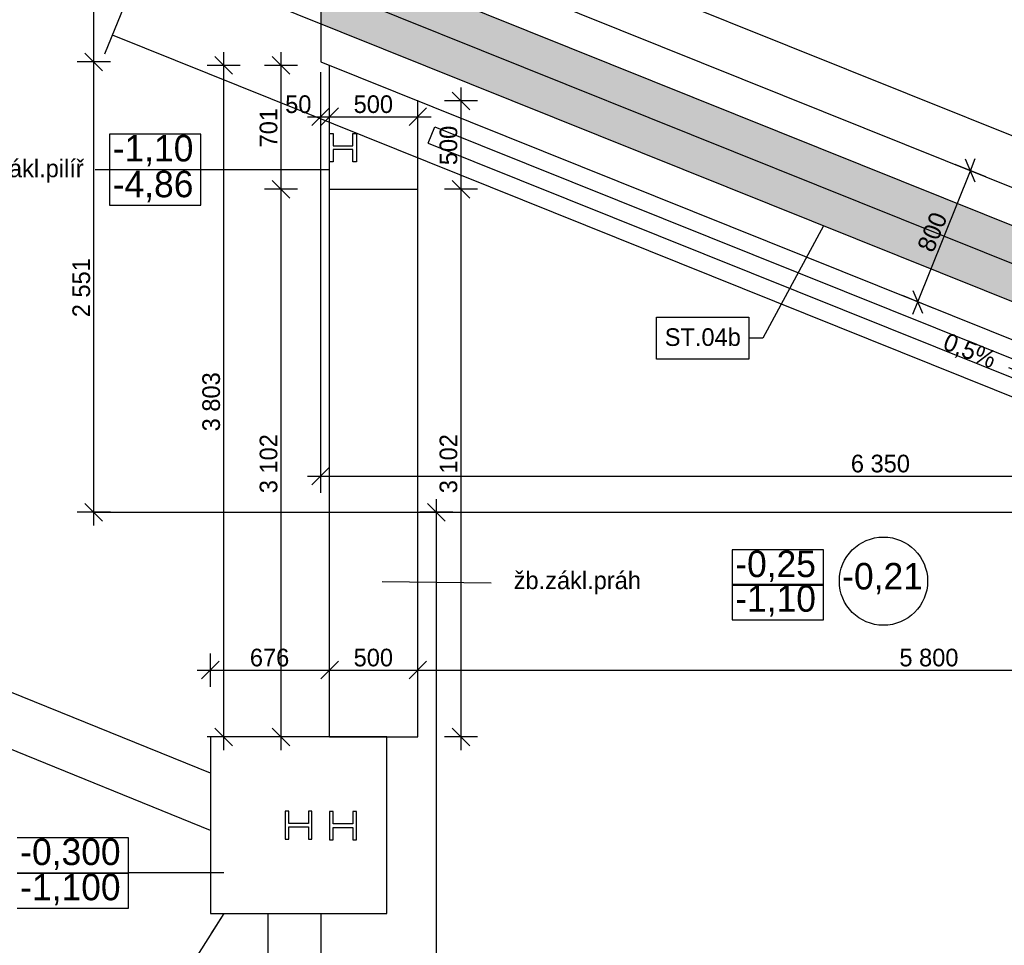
# Model space of a CAD drawing. Extents: x -740024 to -738426, y -1122140 to -1121743.
# Tile 101 of 256: x -738947.76 to -738942.18, y -1121947.33 to -1121942.09. Entities that reach past the tile are written whole.
import ezdxf

# ---------------------------------------------------------------- set-up
doc = ezdxf.new("R2010")
doc.units = 0
doc.header["$MEASUREMENT"] = 0
for name, color, linetype in [('kotovaní', 7, 'Continuous'), ('Kóty', 7, 'Continuous'), ('obrubníky', 7, 'Continuous'), ('popisy', 7, 'Continuous'), ('Poznámky popiska', 7, 'Continuous'), ('Standard', 7, 'Continuous'), ('SÍTĚ NOVÉ', 7, 'Continuous'), ('Zdi vnitřní', 7, 'Continuous'), ('Zdivo obvodové', 7, 'Continuous')]:
    doc.layers.add(name, color=color, linetype=linetype)
doc.styles.add('GENERATED_STYLE_1', font='txt')
doc.dimstyles.new('GENERATED_STYLE__2', dxfattribs={"dimtxt": 0.1, "dimasz": 0.095, "dimexe": 0.18, "dimexo": 0, "dimgap": 0.09, "dimtad": 1, "dimdec": 0, "dimlfac": 1000, "dimzin": 0, "dimdsep": 46, "dimtxsty": 'GENERATED_STYLE_1', "dimblk": 'ARROWHEAD_6', "dimblk1": 'ARROWHEAD_6', "dimblk2": 'ARROWHEAD_6', "dimcen": 0.09, "dimclrd": 7, "dimclre": 7, "dimclrt": 7, "dimadec": 0, "dimazin": 0, "dimtfac": 1, "dimtdec": 4, "dimtmove": 0, "dimatfit": 3, "dimfxl": 0, "dimtolj": 1, "dimtzin": 0, "dimarcsym": 0})
doc.dimstyles.new('GENERATED_STYLE__25', dxfattribs={"dimtxt": 0.18, "dimasz": 0.1368, "dimexe": 0.18, "dimexo": 0.0625, "dimgap": 0.09, "dimtad": 0, "dimtih": 1, "dimtoh": 1, "dimdec": 4, "dimzin": 0, "dimdsep": 46, "dimcen": 0.09, "dimadec": 0, "dimazin": 0, "dimtfac": 1, "dimtdec": 4, "dimtmove": 0, "dimatfit": 3, "dimldrblk": 'ARROWHEAD_5', "dimfxl": 0, "dimtolj": 1, "dimtzin": 0, "dimarcsym": 0})
doc.dimstyles.new('GENERATED_STYLE__29', dxfattribs={"dimtxt": 0.18, "dimasz": 0.1368, "dimexe": 0.18, "dimexo": 0.0625, "dimgap": 0.09, "dimtad": 0, "dimtih": 1, "dimtoh": 1, "dimdec": 4, "dimzin": 0, "dimdsep": 46, "dimcen": 0.09, "dimadec": 0, "dimazin": 0, "dimtfac": 1, "dimtdec": 4, "dimtmove": 0, "dimatfit": 3, "dimldrblk": 'ARROWHEAD_3', "dimfxl": 0, "dimtolj": 1, "dimtzin": 0, "dimarcsym": 0})
doc.dimstyles.new('GENERATED_STYLE__3', dxfattribs={"dimtxt": 0.1, "dimasz": 0.095, "dimexe": 0.18, "dimexo": 0, "dimgap": 0.09, "dimtad": 1, "dimtih": 1, "dimtoh": 1, "dimdec": 0, "dimlfac": 1000, "dimzin": 0, "dimdsep": 46, "dimtxsty": 'GENERATED_STYLE_1', "dimblk": 'ARROWHEAD_6', "dimblk1": 'ARROWHEAD_6', "dimblk2": 'ARROWHEAD_6', "dimcen": 0.09, "dimclrd": 7, "dimclre": 7, "dimclrt": 7, "dimadec": 0, "dimazin": 0, "dimtfac": 1, "dimtdec": 4, "dimtmove": 0, "dimatfit": 3, "dimfxl": 0, "dimtolj": 1, "dimtzin": 0, "dimarcsym": 0})

# ---------------------------------------------------------------- blocks, each defined once
blk = doc.blocks.new('*D109', base_point=(-738576.9859, -1121962.5378))
at = {"layer": 'Kóty'}
for p, q in [((-738917.3812, -1121940.0023), (-738917.2812, -1121940.1023)), ((-738917.2374, -1121940.0523), (-738917.4249, -1121940.0523)), ((-738917.3312, -1121964.6674), (-738917.3312, -1121940.0523)), ((-738917.3812, -1121964.6174), (-738917.2812, -1121964.7174))]:
    blk.add_line(p, q, dxfattribs=at)
at = {"layer": 'Kóty', "char_height": 0.1, "attachment_point": 7, "rotation": 90, "style": 'GENERATED_STYLE_1'}
for s, insert in [('{6\xa0900}', (-738917.3512, -1121936.7733)), ('{24\xa0615}', (-738917.3512, -1121952.5687)), ('{6\xa0900}', (-738917.3512, -1121968.2883))]:
    blk.add_mtext(s, dxfattribs=dict(at, insert=insert))
blk = doc.blocks.new('ARROWHEAD_6')
at = {"color": 0, "linetype": 'Continuous', "lineweight": 0}
for p, q in [((0, 0), (-1, 0)), ((-0.5, -0.5), (0.5, 0.5))]:
    blk.add_line(p, q, dxfattribs=at)
blk = doc.blocks.new('*D110', base_point=(-738576.9859, -1121962.5378))
at = {"layer": 'Kóty'}
for p, q in [((-738917.3312, -1121933.1524), (-738917.3312, -1121933.0774)), ((-738917.2812, -1121933.2024), (-738917.3812, -1121933.1024)), ((-738917.2374, -1121933.1524), (-738917.4249, -1121933.1524)), ((-738917.3312, -1121940.0523), (-738917.3312, -1121933.1524)), ((-738917.3812, -1121940.0023), (-738917.2812, -1121940.1023)), ((-738917.2374, -1121940.0523), (-738917.4249, -1121940.0523))]:
    blk.add_line(p, q, dxfattribs=at)
at = {"layer": 'Kóty', "char_height": 0.1, "attachment_point": 7, "rotation": 90, "style": 'GENERATED_STYLE_1'}
for s, insert in [('{6\xa0900}', (-738917.3512, -1121936.7733)), ('{24\xa0615}', (-738917.3512, -1121952.5687)), ('{6\xa0900}', (-738917.3512, -1121968.2883))]:
    blk.add_mtext(s, dxfattribs=dict(at, insert=insert))
blk = doc.blocks.new('*D208', base_point=(-738576.9859, -1121962.5378))
at = {"layer": 'Kóty'}
for p, q in [((-738946.6752, -1121945.8658), (-738946.6752, -1121945.6783)), ((-738945.9993, -1121945.8658), (-738945.9993, -1121945.6783)), ((-738946.6252, -1121945.722), (-738946.7252, -1121945.822)), ((-738945.9493, -1121945.722), (-738946.0493, -1121945.822)), ((-738946.7502, -1121945.772), (-738946.6752, -1121945.772)), ((-738946.6752, -1121945.772), (-738945.9993, -1121945.772))]:
    blk.add_line(p, q, dxfattribs=at)
at = {"layer": 'Kóty', "char_height": 0.1, "attachment_point": 7, "style": 'GENERATED_STYLE_1'}
for s, insert in [('{676}', (-738946.4511, -1121945.752)), ('{500}', (-738945.8631, -1121945.752)), ('{5\xa0800}', (-738942.7703, -1121945.752))]:
    blk.add_mtext(s, dxfattribs=dict(at, insert=insert))
blk = doc.blocks.new('*D209', base_point=(-738576.9859, -1121962.5378))
at = {"layer": 'Kóty'}
for p, q in [((-738945.9993, -1121945.8658), (-738945.9993, -1121945.6783)), ((-738945.4993, -1121945.8658), (-738945.4993, -1121945.6783)), ((-738945.9493, -1121945.722), (-738946.0493, -1121945.822)), ((-738945.4493, -1121945.722), (-738945.5493, -1121945.822)), ((-738945.9993, -1121945.772), (-738945.4993, -1121945.772))]:
    blk.add_line(p, q, dxfattribs=at)
at = {"layer": 'Kóty', "char_height": 0.1, "attachment_point": 7, "style": 'GENERATED_STYLE_1'}
for s, insert in [('{676}', (-738946.4511, -1121945.752)), ('{500}', (-738945.8631, -1121945.752)), ('{5\xa0800}', (-738942.7703, -1121945.752))]:
    blk.add_mtext(s, dxfattribs=dict(at, insert=insert))
blk = doc.blocks.new('*D210', base_point=(-738576.9859, -1121962.5378))
at = {"layer": 'Kóty'}
for p, q in [((-738945.4993, -1121945.8658), (-738945.4993, -1121945.6783)), ((-738939.6993, -1121945.8658), (-738939.6993, -1121945.6783)), ((-738945.4493, -1121945.722), (-738945.5493, -1121945.822)), ((-738939.7493, -1121945.822), (-738939.6493, -1121945.722)), ((-738945.4993, -1121945.772), (-738939.6993, -1121945.772)), ((-738939.6993, -1121945.772), (-738939.6243, -1121945.772))]:
    blk.add_line(p, q, dxfattribs=at)
at = {"layer": 'Kóty', "char_height": 0.1, "attachment_point": 7, "style": 'GENERATED_STYLE_1'}
for s, insert in [('{676}', (-738946.4511, -1121945.752)), ('{500}', (-738945.8631, -1121945.752)), ('{5\xa0800}', (-738942.7703, -1121945.752))]:
    blk.add_mtext(s, dxfattribs=dict(at, insert=insert))
blk = doc.blocks.new('*D248', base_point=(-738576.9859, -1121962.5378))
at = {"layer": 'Kóty'}
for p, q in [((-738945.3046, -1121942.9977), (-738945.2046, -1121943.0977)), ((-738945.1609, -1121943.0477), (-738945.3484, -1121943.0477)), ((-738945.2546, -1121946.1502), (-738945.2546, -1121943.0477)), ((-738945.3046, -1121946.1002), (-738945.2046, -1121946.2002)), ((-738945.1609, -1121946.1502), (-738945.3484, -1121946.1502)), ((-738945.2546, -1121946.2252), (-738945.2546, -1121946.1502))]:
    blk.add_line(p, q, dxfattribs=at)
at = {"layer": 'Kóty', "char_height": 0.1, "attachment_point": 7, "rotation": 90, "style": 'GENERATED_STYLE_1'}
for s, insert in [('{500}', (-738945.2746, -1121942.9115)), ('{3\xa0102}', (-738945.2746, -1121944.7699))]:
    blk.add_mtext(s, dxfattribs=dict(at, insert=insert))
blk = doc.blocks.new('*D249', base_point=(-738576.9859, -1121962.5378))
at = {"layer": 'Kóty'}
for p, q in [((-738945.2046, -1121942.5976), (-738945.3046, -1121942.4976)), ((-738945.2546, -1121942.5476), (-738945.2546, -1121942.4726)), ((-738945.1609, -1121942.5476), (-738945.3484, -1121942.5476)), ((-738945.2546, -1121943.0477), (-738945.2546, -1121942.5476)), ((-738945.3046, -1121942.9977), (-738945.2046, -1121943.0977)), ((-738945.1609, -1121943.0477), (-738945.3484, -1121943.0477))]:
    blk.add_line(p, q, dxfattribs=at)
at = {"layer": 'Kóty', "char_height": 0.1, "attachment_point": 7, "rotation": 90, "style": 'GENERATED_STYLE_1'}
for s, insert in [('{500}', (-738945.2746, -1121942.9115)), ('{3\xa0102}', (-738945.2746, -1121944.7699))]:
    blk.add_mtext(s, dxfattribs=dict(at, insert=insert))
blk = doc.blocks.new('*D250', base_point=(-738576.9859, -1121962.5378))
at = {"layer": 'Kóty'}
for p, q in [((-738946.0493, -1121942.7313), (-738946.0493, -1121942.5438)), ((-738945.9993, -1121942.7313), (-738945.9993, -1121942.5438)), ((-738946.0993, -1121942.6875), (-738945.9993, -1121942.5875)), ((-738945.9493, -1121942.5875), (-738946.0493, -1121942.6875)), ((-738946.1243, -1121942.6375), (-738946.0493, -1121942.6375)), ((-738946.0493, -1121942.6375), (-738945.9993, -1121942.6375))]:
    blk.add_line(p, q, dxfattribs=at)
at = {"layer": 'Kóty', "char_height": 0.1, "attachment_point": 7, "style": 'GENERATED_STYLE_1'}
for s, insert in [('{50}', (-738946.2511, -1121942.6175)), ('{500}', (-738945.8631, -1121942.6175))]:
    blk.add_mtext(s, dxfattribs=dict(at, insert=insert))
blk = doc.blocks.new('*D251', base_point=(-738576.9859, -1121962.5378))
at = {"layer": 'Kóty'}
for p, q in [((-738945.9993, -1121942.7313), (-738945.9993, -1121942.5438)), ((-738945.4993, -1121942.7313), (-738945.4993, -1121942.5438)), ((-738946.0993, -1121942.6875), (-738945.9993, -1121942.5875)), ((-738945.9493, -1121942.5875), (-738946.0493, -1121942.6875)), ((-738945.5493, -1121942.6875), (-738945.4493, -1121942.5875)), ((-738945.9993, -1121942.6375), (-738945.4993, -1121942.6375)), ((-738945.4993, -1121942.6375), (-738945.4243, -1121942.6375))]:
    blk.add_line(p, q, dxfattribs=at)
at = {"layer": 'Kóty', "char_height": 0.1, "attachment_point": 7, "style": 'GENERATED_STYLE_1'}
for s, insert in [('{50}', (-738946.2511, -1121942.6175)), ('{500}', (-738945.8631, -1121942.6175))]:
    blk.add_mtext(s, dxfattribs=dict(at, insert=insert))
blk = doc.blocks.new('*D252', base_point=(-738576.9859, -1121962.5378))
at = {"layer": 'Kóty'}
for p, q in [((-738946.3242, -1121942.9977), (-738946.2242, -1121943.0977)), ((-738946.1804, -1121943.0477), (-738946.3679, -1121943.0477)), ((-738946.2742, -1121946.1502), (-738946.2742, -1121943.0477)), ((-738946.3242, -1121946.1002), (-738946.2242, -1121946.2002)), ((-738946.1804, -1121946.1502), (-738946.3679, -1121946.1502)), ((-738946.2742, -1121946.2252), (-738946.2742, -1121946.1502))]:
    blk.add_line(p, q, dxfattribs=at)
at = {"layer": 'Kóty', "char_height": 0.1, "attachment_point": 7, "rotation": 90, "style": 'GENERATED_STYLE_1'}
for s, insert in [('{701}', (-738946.2942, -1121942.811)), ('{3\xa0102}', (-738946.2942, -1121944.7699))]:
    blk.add_mtext(s, dxfattribs=dict(at, insert=insert))
blk = doc.blocks.new('*D253', base_point=(-738576.9859, -1121962.5378))
at = {"layer": 'Kóty'}
for p, q in [((-738946.2742, -1121942.3467), (-738946.2742, -1121942.2717)), ((-738946.2242, -1121942.3967), (-738946.3242, -1121942.2967)), ((-738946.1804, -1121942.3467), (-738946.3679, -1121942.3467)), ((-738946.2742, -1121943.0477), (-738946.2742, -1121942.3467)), ((-738946.3242, -1121942.9977), (-738946.2242, -1121943.0977)), ((-738946.1804, -1121943.0477), (-738946.3679, -1121943.0477))]:
    blk.add_line(p, q, dxfattribs=at)
at = {"layer": 'Kóty', "char_height": 0.1, "attachment_point": 7, "rotation": 90, "style": 'GENERATED_STYLE_1'}
for s, insert in [('{701}', (-738946.2942, -1121942.811)), ('{3\xa0102}', (-738946.2942, -1121944.7699))]:
    blk.add_mtext(s, dxfattribs=dict(at, insert=insert))
blk = doc.blocks.new('*D254', base_point=(-738576.9859, -1121962.5378))
at = {"layer": 'Kóty'}
for p, q in [((-738946.5992, -1121942.3467), (-738946.5992, -1121942.2717)), ((-738946.5492, -1121942.3967), (-738946.6492, -1121942.2967)), ((-738946.5054, -1121942.3467), (-738946.6929, -1121942.3467)), ((-738946.5992, -1121946.1502), (-738946.5992, -1121942.3467)), ((-738946.6492, -1121946.1002), (-738946.5492, -1121946.2002)), ((-738946.5054, -1121946.1502), (-738946.6929, -1121946.1502)), ((-738946.5992, -1121946.2252), (-738946.5992, -1121946.1502))]:
    blk.add_line(p, q, dxfattribs=at)
at = {"layer": 'Kóty', "insert": (-738946.6192, -1121944.4194), "char_height": 0.1, "attachment_point": 7, "rotation": 90, "style": 'GENERATED_STYLE_1'}
blk.add_mtext('{3\xa0803}', dxfattribs=at)
blk = doc.blocks.new('*D290', base_point=(-738576.9859, -1121962.5378))
at = {"layer": 'Kóty'}
for p, q in [((-738945.1826, -1121941.6198), (-738945.1127, -1121941.4458)), ((-738945.2172, -1121941.5048), (-738945.1476, -1121941.5328)), ((-738945.0826, -1121941.505), (-738945.2127, -1121941.5605)), ((-738945.1476, -1121941.5328), (-738938.7977, -1121944.0838)), ((-738938.8326, -1121944.1708), (-738938.7627, -1121943.9968)), ((-738938.8627, -1121944.1115), (-738938.7326, -1121944.056)), ((-738938.7977, -1121944.0838), (-738938.7281, -1121944.1117))]:
    blk.add_line(p, q, dxfattribs=at)
at = {"layer": 'Kóty', "insert": (-738942.1238, -1121942.726), "char_height": 0.1, "attachment_point": 7, "rotation": 338.1129, "style": 'GENERATED_STYLE_1'}
blk.add_mtext('{6\xa0843}', dxfattribs=at)
blk = doc.blocks.new('*D293', base_point=(-738576.9859, -1121962.5378))
at = {"layer": 'Kóty'}
for p, q in [((-738940.3856, -1121940.1023), (-738940.4856, -1121940.0023)), ((-738940.4356, -1121940.0523), (-738940.4356, -1121939.9773)), ((-738940.3419, -1121940.0523), (-738940.5294, -1121940.0523)), ((-738940.4356, -1121944.8776), (-738940.4356, -1121940.0523)), ((-738940.4856, -1121944.8276), (-738940.3856, -1121944.9276)), ((-738940.3419, -1121944.8776), (-738940.5294, -1121944.8776))]:
    blk.add_line(p, q, dxfattribs=at)
at = {"layer": 'Kóty', "char_height": 0.1, "attachment_point": 7, "rotation": 90, "style": 'GENERATED_STYLE_1'}
for s, insert in [('{4\xa0825}', (-738940.4556, -1121942.6359)), ('{19\xa0790}', (-738940.4906, -1121954.5096))]:
    blk.add_mtext(s, dxfattribs=dict(at, insert=insert))
blk = doc.blocks.new('*D294', base_point=(-738576.9859, -1121962.5378))
at = {"layer": 'Kóty'}
for p, q in [((-738947.3855, -1121942.2766), (-738947.2855, -1121942.3766)), ((-738947.2418, -1121942.3266), (-738947.4293, -1121942.3266)), ((-738947.3355, -1121944.8776), (-738947.3355, -1121942.3266)), ((-738947.3855, -1121944.8276), (-738947.2855, -1121944.9276)), ((-738947.2418, -1121944.8776), (-738947.4293, -1121944.8776)), ((-738947.3355, -1121944.9526), (-738947.3355, -1121944.8776))]:
    blk.add_line(p, q, dxfattribs=at)
at = {"layer": 'Kóty', "char_height": 0.1, "attachment_point": 7, "rotation": 90, "style": 'GENERATED_STYLE_1'}
for s, insert in [('{2\xa0274}', (-738947.3555, -1121941.3604)), ('{2\xa0551}', (-738947.3555, -1121943.7731))]:
    blk.add_mtext(s, dxfattribs=dict(at, insert=insert))
blk = doc.blocks.new('*D295', base_point=(-738576.9859, -1121962.5378))
at = {"layer": 'Kóty'}
for p, q in [((-738947.2855, -1121940.1023), (-738947.3855, -1121940.0023)), ((-738947.3355, -1121940.0523), (-738947.3355, -1121939.9773)), ((-738947.2418, -1121940.0523), (-738947.4293, -1121940.0523)), ((-738947.3355, -1121942.3266), (-738947.3355, -1121940.0523)), ((-738947.3855, -1121942.2766), (-738947.2855, -1121942.3766)), ((-738947.2418, -1121942.3266), (-738947.4293, -1121942.3266))]:
    blk.add_line(p, q, dxfattribs=at)
at = {"layer": 'Kóty', "char_height": 0.1, "attachment_point": 7, "rotation": 90, "style": 'GENERATED_STYLE_1'}
for s, insert in [('{2\xa0274}', (-738947.3555, -1121941.3604)), ('{2\xa0551}', (-738947.3555, -1121943.7731))]:
    blk.add_mtext(s, dxfattribs=dict(at, insert=insert))
blk = doc.blocks.new('*D296', base_point=(-738576.9859, -1121962.5378))
at = {"layer": 'Kóty'}
for p, q in [((-738945.9993, -1121944.6231), (-738946.0993, -1121944.7231)), ((-738946.0493, -1121944.7668), (-738946.0493, -1121944.5793)), ((-738939.7493, -1121944.7231), (-738939.6493, -1121944.6231)), ((-738939.6993, -1121944.7668), (-738939.6993, -1121944.5793)), ((-738946.1243, -1121944.6731), (-738946.0493, -1121944.6731)), ((-738946.0493, -1121944.6731), (-738939.6993, -1121944.6731)), ((-738939.6993, -1121944.6731), (-738939.6243, -1121944.6731))]:
    blk.add_line(p, q, dxfattribs=at)
at = {"layer": 'Kóty', "insert": (-738943.0453, -1121944.6531), "char_height": 0.1, "attachment_point": 7, "style": 'GENERATED_STYLE_1'}
blk.add_mtext('{6\xa0350}', dxfattribs=at)
blk = doc.blocks.new('*D297', base_point=(-738576.9859, -1121962.5378))
at = {"layer": 'Kóty'}
for p, q in [((-738942.3403, -1121943.0084), (-738942.3958, -1121942.8783)), ((-738942.368, -1121942.9434), (-738942.3401, -1121942.8738)), ((-738942.6663, -1121943.6857), (-738942.368, -1121942.9434)), ((-738942.2811, -1121942.9783), (-738942.455, -1121942.9084)), ((-738942.694, -1121943.6207), (-738942.6385, -1121943.7507)), ((-738942.5793, -1121943.7207), (-738942.7533, -1121943.6508)), ((-738942.6942, -1121943.7553), (-738942.6663, -1121943.6857))]:
    blk.add_line(p, q, dxfattribs=at)
at = {"layer": 'Kóty', "insert": (-738942.5781, -1121943.4127), "char_height": 0.1, "attachment_point": 7, "rotation": 68.1129, "style": 'GENERATED_STYLE_1'}
blk.add_mtext('{800}', dxfattribs=at)
blk = doc.blocks.new('*D375', base_point=(-738576.9859, -1121962.5378))
at = {"layer": 'Kóty'}
for p, q in [((-738945.3441, -1121944.9276), (-738945.4441, -1121944.8276)), ((-738945.3941, -1121944.8776), (-738945.3941, -1121944.8026)), ((-738945.3004, -1121944.8776), (-738945.4879, -1121944.8776)), ((-738945.3941, -1121954.1677), (-738945.3941, -1121944.8776)), ((-738945.4441, -1121954.1177), (-738945.3441, -1121954.2177)), ((-738945.3004, -1121954.1677), (-738945.4879, -1121954.1677))]:
    blk.add_line(p, q, dxfattribs=at)
at = {"layer": 'Kóty', "char_height": 0.1, "attachment_point": 7, "rotation": 90, "style": 'GENERATED_STYLE_1'}
for s, insert in [('{9\xa0290}', (-738945.4141, -1121949.6936)), ('{400}', (-738945.4141, -1121954.4815)), ('{3\xa0249}', (-738945.4141, -1121956.3634)), ('{1\xa0000}', (-738945.4141, -1121958.4881)), ('{4\xa0950}', (-738945.4141, -1121961.4632)), ('{700}', (-738945.4141, -1121964.2312))]:
    blk.add_mtext(s, dxfattribs=dict(at, insert=insert))
blk = doc.blocks.new('ARROWHEAD_5')
at = {"color": 0, "linetype": 'Continuous', "lineweight": 0}
blk.add_line((0, 0), (-1, 0), dxfattribs=at)
blk.add_solid([(-1, 0.2679), (0, 0), (-1, -0.2679), (-1, 0.2679)], dxfattribs=at)
blk = doc.blocks.new('ARROWHEAD_3')
at = {"color": 0, "linetype": 'Continuous', "lineweight": 0}
blk.add_line((0, 0), (-1, 0), dxfattribs=at)
at = {"color": 0, "linetype": 'Continuous', "lineweight": 0, "flags": 128}
blk.add_lwpolyline([(-1, 0.2679), (0, 0), (-1, -0.2679)], dxfattribs=at)

msp = doc.modelspace()

# ---------------------------------------------------------------- hatches: boundary and pattern name
at = {"layer": 'obrubníky', "linetype": 'Continuous', "lineweight": 18}
msp.add_hatch(color=211, dxfattribs=at).paths.add_polyline_path([(-738939.0993, -1121953.6774), (-738939.0993, -1121944.4721), (-738945.6493, -1121941.8407), (-738945.6493, -1121940.7024), (-738946.0493, -1121940.7024), (-738946.0493, -1121942.1111), (-738939.4993, -1121944.7424), (-738939.4993, -1121953.6774)], flags=0)

# ---------------------------------------------------------------- linework, layer by layer
at = {"layer": 'kotovaní'}
for p, q in [((-738946.7284, -1121942.736), (-738947.246, -1121942.736)), ((-738947.246, -1121942.736), (-738947.246, -1121942.936)), ((-738946.7284, -1121942.936), (-738946.7284, -1121942.736)), ((-738947.246, -1121942.936), (-738946.7284, -1121942.936)), ((-738946.7284, -1121942.9388), (-738947.246, -1121942.9388)), ((-738947.246, -1121942.9388), (-738947.246, -1121943.1388)), ((-738946.7284, -1121943.1388), (-738946.7284, -1121942.9388)), ((-738947.246, -1121943.1388), (-738946.7284, -1121943.1388)), ((-738943.2004, -1121945.0905), (-738943.718, -1121945.0905)), ((-738943.718, -1121945.0905), (-738943.718, -1121945.2905)), ((-738943.2004, -1121945.2905), (-738943.2004, -1121945.0905)), ((-738943.2004, -1121945.2866), (-738943.718, -1121945.2866)), ((-738943.718, -1121945.2866), (-738943.718, -1121945.4866)), ((-738943.718, -1121945.2905), (-738943.2004, -1121945.2905)), ((-738943.2004, -1121945.4866), (-738943.2004, -1121945.2866)), ((-738943.718, -1121945.4866), (-738943.2004, -1121945.4866)), ((-738947.1387, -1121946.7216), (-738947.7702, -1121946.7216)), ((-738947.1387, -1121946.9216), (-738947.1387, -1121946.7216)), ((-738947.1387, -1121946.9211), (-738947.7702, -1121946.9211)), ((-738947.1387, -1121947.1211), (-738947.1387, -1121946.9211)), ((-738947.7702, -1121946.9216), (-738947.1387, -1121946.9216)), ((-738947.7702, -1121947.1211), (-738947.1387, -1121947.1211))]:
    msp.add_line(p, q, dxfattribs=at)
msp.add_circle((-738942.8607, -1121945.2679), 0.25, dxfattribs=at)
at = {"layer": 'obrubníky', "flags": 128}
for points in [[(-738945.9793, -1121942.8228), (-738945.9793, -1121942.8928), (-738945.9993, -1121942.8928), (-738945.9993, -1121942.7328), (-738945.9793, -1121942.7328), (-738945.9793, -1121942.8028), (-738945.8673, -1121942.8028), (-738945.8673, -1121942.7328), (-738945.8473, -1121942.7328), (-738945.8473, -1121942.8928), (-738945.8673, -1121942.8928), (-738945.8673, -1121942.8228)], [(-738946.6752, -1121947.1502), (-738945.6752, -1121947.1502), (-738945.6752, -1121946.1502), (-738946.6752, -1121946.1502)], [(-738946.2312, -1121946.6402), (-738946.2312, -1121946.5702), (-738946.2512, -1121946.5702), (-738946.2512, -1121946.7302), (-738946.2312, -1121946.7302), (-738946.2312, -1121946.6602), (-738946.1192, -1121946.6602), (-738946.1192, -1121946.7302), (-738946.0992, -1121946.7302), (-738946.0992, -1121946.5702), (-738946.1192, -1121946.5702), (-738946.1192, -1121946.6402)], [(-738945.9793, -1121946.6432), (-738945.9793, -1121946.5732), (-738945.9993, -1121946.5732), (-738945.9993, -1121946.7332), (-738945.9793, -1121946.7332), (-738945.9793, -1121946.6632), (-738945.8673, -1121946.6632), (-738945.8673, -1121946.7332), (-738945.8473, -1121946.7332), (-738945.8473, -1121946.5732), (-738945.8673, -1121946.5732), (-738945.8673, -1121946.6432)]]:
    msp.add_lwpolyline(points, close=True, dxfattribs=at)
at = {"layer": 'Poznámky popiska', "flags": 128}
msp.add_lwpolyline([(-738944.1468, -1121943.7725), (-738943.6243, -1121943.7725), (-738943.6243, -1121944.0096), (-738944.1468, -1121944.0096)], close=True, dxfattribs=at)
at = {"layer": 'Standard'}
for p, q in [((-738946.3492, -1121947.1502), (-738946.3492, -1121951.9152)), ((-738946.0492, -1121947.1502), (-738946.0492, -1121951.9152))]:
    msp.add_line(p, q, dxfattribs=at)
at = {"layer": 'SÍTĚ NOVÉ'}
for p, q in [((-738947.2724, -1121942.2803), (-738946.9835, -1121941.5723)), ((-738939.4993, -1121944.7424), (-738947.0408, -1121941.7128)), ((-738939.9993, -1121945.0804), (-738947.2297, -1121942.1757)), ((-738946.0493, -1121944.6731), (-738946.0493, -1121942.3856)), ((-738945.4411, -1121942.7865), (-738945.4038, -1121942.6937)), ((-738945.9993, -1121943.0477), (-738945.4993, -1121943.0477)), ((-738946.6752, -1121946.3559), (-738950.7831, -1121944.6885)), ((-738947.3355, -1121944.8776), (-738939.8166, -1121944.8776)), ((-738946.6752, -1121946.6797), (-738950.817, -1121944.9985)), ((-738945.9993, -1121946.1502), (-738945.4993, -1121946.1502))]:
    msp.add_line(p, q, dxfattribs=at)
at = {"layer": 'SÍTĚ NOVÉ', "color": 94, "lineweight": 30}
msp.add_line((-738939.2993, -1121944.6073), (-738945.8493, -1121941.9759), dxfattribs=at)
at = {"layer": 'Zdi vnitřní'}
for p, q in [((-738946.0493, -1121940.0523), (-738946.0493, -1121942.3266)), ((-738938.8993, -1121944.3369), (-738945.2493, -1121941.7859)), ((-738939.0993, -1121944.4721), (-738945.6493, -1121941.8407)), ((-738946.0493, -1121942.3266), (-738939.6993, -1121944.8776)), ((-738945.4038, -1121942.6937), (-738939.7993, -1121944.9452)), ((-738945.4411, -1121942.7865), (-738939.8993, -1121945.0128))]:
    msp.add_line(p, q, dxfattribs=at)
at = {"layer": 'Zdivo obvodové'}
for p, q in [((-738945.9993, -1121946.1502), (-738945.9993, -1121942.3467)), ((-738945.4993, -1121946.1502), (-738945.4993, -1121942.5476))]:
    msp.add_line(p, q, dxfattribs=at)

# ---------------------------------------------------------------- texts
at = {"layer": 'kotovaní', "char_height": 0.15, "attachment_point": 7, "style": 'GENERATED_STYLE_1'}
for s, insert in [('{-1,10}', (-738947.2283, -1121942.9183)), ('{-4,86}', (-738947.2283, -1121943.1212)), ('{-0,25}', (-738943.7004, -1121945.2728)), ('{-0,21}', (-738943.0945, -1121945.3429)), ('{-1,10}', (-738943.7004, -1121945.4689)), ('{-0,300}', (-738947.7525, -1121946.9039)), ('{-1,100}', (-738947.7525, -1121947.1035))]:
    msp.add_mtext(s, dxfattribs=dict(at, insert=insert))
at = {"layer": 'popisy', "char_height": 0.1, "style": 'GENERATED_STYLE_1'}
for s, insert, width, attachment_point in [('{ žb.zákl.pilíř}', (-738947.3928, -1121942.9451), 0.723205, 6), ('{ žb.zákl.práh}', (-738944.9932, -1121945.2783), 0.77623, 4), ('{ }', (-738947.2166, -1121946.9202), 0.0384, 6)]:
    msp.add_mtext(s, dxfattribs=dict(at, insert=insert, width=width, attachment_point=attachment_point))
at = {"layer": 'popisy', "insert": (-738942.2329, -1121944.0266), "char_height": 0.1, "width": 0.311771, "attachment_point": 6, "rotation": 338.1129, "style": 'GENERATED_STYLE_1'}
msp.add_mtext('{0,5%}', dxfattribs=at)
at = {"layer": 'Poznámky popiska', "insert": (-738943.6689, -1121943.8862), "char_height": 0.1, "width": 0.442514, "attachment_point": 6, "style": 'GENERATED_STYLE_1'}
msp.add_mtext('{ST.04b}', dxfattribs=at)

# ---------------------------------------------------------------- dimensions: what is measured, and where the dimension line sits
at = {"layer": 'Kóty'}
for base, p1, p2, angle, picture, middle in [((-738917.3312, -1121971.5674), (-738946.0493, -1121940.0523), (-738916.2992, -1121933.1524), 90, '*D110', (-738917.4012, -1121936.6023)), ((-738917.3312, -1121971.5674), (-738939.6993, -1121964.6674), (-738946.0493, -1121940.0523), 90, '*D109', (-738917.4012, -1121952.3598)), ((-738947.3355, -1121944.8776), (-738946.0493, -1121942.3266), (-738946.0493, -1121940.0523), 90, '*D295', (-738947.4055, -1121941.1894)), ((-738940.4356, -1121964.6674), (-738939.6993, -1121944.8776), (-738946.0493, -1121940.0523), 90, '*D293', (-738940.5056, -1121942.4649)), ((-738947.3355, -1121944.8776), (-738939.6993, -1121944.8776), (-738946.0493, -1121942.3266), 90, '*D294', (-738947.4055, -1121943.6021)), ((-738945.1476, -1121941.5328), (-738945.2493, -1121941.7859), (-738938.8993, -1121944.3369), 338.1129, '*D290', (-738941.9466, -1121942.7433)), ((-738946.59917, -1121946.15016), (-738945.4993, -1121946.15016), (-738945.9993, -1121942.3467), 90, '*D254', (-738946.66917, -1121944.24843)), ((-738946.2742, -1121946.1502), (-738945.4993, -1121943.0477), (-738945.9993, -1121942.3467), 90, '*D253', (-738946.3442, -1121942.6972)), ((-738945.2546, -1121946.1502), (-738945.4993, -1121943.0477), (-738945.4993, -1121942.5476), 90, '*D249', (-738945.3246, -1121942.7976)), ((-738946.2742, -1121946.15016), (-738945.4993, -1121946.15016), (-738945.4993, -1121943.04772), 90, '*D252', (-738946.3442, -1121944.59894)), ((-738945.25464, -1121946.15016), (-738945.4993, -1121946.15016), (-738945.4993, -1121943.04772), 90, '*D248', (-738945.32464, -1121944.59894)), ((-738942.6663, -1121943.6857), (-738942.6218, -1121943.7036), (-738942.3235, -1121942.9613), 68.1129, '*D297', (-738942.5821, -1121943.2884)), ((-738945.3941, -1121964.4674), (-738942.1743, -1121954.1677), (-738939.6993, -1121944.8776), 90, '*D375', (-738945.4641, -1121949.5226))]:
    dim = msp.add_linear_dim(base=base, p1=p1, p2=p2, angle=angle, dimstyle='GENERATED_STYLE__2', dxfattribs=at)
    dim.commit()
    dim.dimension.update_dxf_attribs({"geometry": picture, "text_midpoint": middle})
for base, p1, p2, picture, middle in [((-738946.0493, -1121944.6731), (-738946.0493, -1121940.0523), (-738939.6993, -1121944.8776), '*D296', (-738942.8743, -1121944.6031)), ((-738946.0493, -1121942.6375), (-738946.0493, -1121942.3266), (-738945.9993, -1121946.1502), '*D250', (-738946.1752, -1121942.5675)), ((-738946.0493, -1121942.6375), (-738945.9993, -1121946.1502), (-738945.4993, -1121946.1502), '*D251', (-738945.7493, -1121942.5675)), ((-738946.6752, -1121945.772), (-738945.4993, -1121946.1502), (-738939.6993, -1121944.8776), '*D210', (-738942.5993, -1121945.702)), ((-738946.6752, -1121945.772), (-738946.6752, -1121946.1502), (-738945.9993, -1121946.1502), '*D208', (-738946.3372, -1121945.702)), ((-738946.6752, -1121945.772), (-738945.9993, -1121946.1502), (-738945.4993, -1121946.1502), '*D209', (-738945.7493, -1121945.702))]:
    dim = msp.add_linear_dim(base=base, p1=p1, p2=p2, dimstyle='GENERATED_STYLE__3', dxfattribs=at)
    dim.commit()
    dim.dimension.update_dxf_attribs({"geometry": picture, "text_midpoint": middle})

# ---------------------------------------------------------------- leaders
at = {"layer": 'popisy', "annotation_type": 0, "has_hookline": 1}
for points, hookline_direction, text_width in [([(-738945.9993, -1121942.9372), (-738947.3286, -1121942.9372)], 1, 0.6991), ([(-738945.7007, -1121945.2704), (-738945.0832, -1121945.2783)], 0, 0.7403)]:
    msp.add_leader(points, dimstyle='GENERATED_STYLE__25', dxfattribs=dict(at, hookline_direction=hookline_direction, text_width=text_width))
at = {"layer": 'popisy', "annotation_type": 0, "has_hookline": 1, "hookline_direction": 1, "text_width": 0.3036, "horizontal_direction": (0.92792, -0.372779, 0)}
msp.add_leader([(-738941.8651, -1121944.17), (-738942.1494, -1121944.0602)], dimstyle='GENERATED_STYLE__29', dxfattribs=at)
at = {"layer": 'popisy'}
msp.add_leader([(-738946.5992, -1121946.9202), (-738947.1382, -1121946.9202)], dimstyle='GENERATED_STYLE__25', dxfattribs=at)
at = {"layer": 'Poznámky popiska', "annotation_type": 0, "has_hookline": 1, "hookline_direction": 1}
for points, text_width in [([(-738943.2013, -1121943.2552), (-738943.5443, -1121943.8911), (-738943.6243, -1121943.8911)], 0.4379), ([(-738946.5992, -1121947.1502), (-738947.1065, -1121947.9537), (-738947.1714, -1121947.9537)], 1.886)]:
    msp.add_leader(points, dimstyle='GENERATED_STYLE__25', dxfattribs=dict(at, text_width=text_width))

doc.saveas('drawing.dxf')
